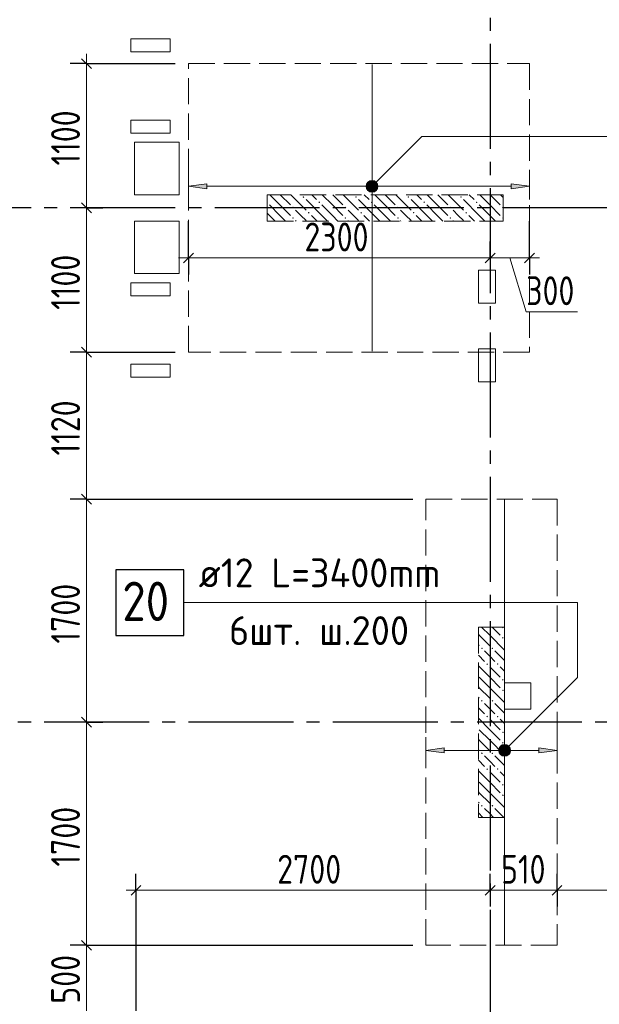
# Model space of a CAD drawing. Header units: millimetres. Extents: x 0 to 32165, y 0 to 42000.
# Tile 5 of 12: x 11037 to 15456, y 22480 to 29985. Entities that reach past the tile are written whole.
import ezdxf

# ---------------------------------------------------------------- set-up
doc = ezdxf.new("R2010")
doc.units = ezdxf.units.MM
doc.linetypes.add('______2', pattern=[270, 200, -70])
doc.linetypes.add('______5', pattern=[1100, 800, -100, 100, -100])
for name, color, linetype, lineweight in [('Standard', 7, 'Continuous', 25), ('ДОП Верх по Х', 7, 'Continuous', 25), ('ЖБ Пилон', 180, 'Continuous', 25), ('Оси', 40, '______5', 18), ('Позиционная метка номер позиции', 7, 'Continuous', 13), ('Примечания', 7, 'Continuous', 25)]:
    doc.layers.add(name, color=color, linetype=linetype, lineweight=lineweight)
doc.layers.add('ЖБ Перекрытие верхний уровень', color=7, linetype='Continuous', lineweight=25, true_color=0xe0e0ff)
doc.styles.add('GOST 2.304-81', font='txt')
doc.styles.add('ISOCPEUR', font='txt')

msp = doc.modelspace()

# ---------------------------------------------------------------- hatches: boundary and pattern name
at = {"layer": 'ДОП Верх по Х', "linetype": 'Continuous', "lineweight": 13, "transparency": 33554687}
for points in [[(13691.7, 28733.3), (13705.2, 28682.3), (13705.2, 28746.8)], [(13705.2, 28746.8), (13724, 28677.1), (13724, 28752.1)], [(13705.2, 28746.8), (13705.2, 28682.3), (13724, 28677.1)], [(13724, 28752.1), (13724, 28677.1), (13742.7, 28682.3)], [(13724, 28752.1), (13742.7, 28682.3), (13742.7, 28746.8)], [(13742.7, 28746.8), (13742.7, 28682.3), (13756.2, 28695.8)], [(13742.7, 28746.8), (13756.2, 28695.8), (13756.2, 28733.3)], [(13691.7, 28695.8), (13691.7, 28733.3), (13686.5, 28714.6)], [(13691.7, 28733.3), (13691.7, 28695.8), (13705.2, 28682.3)], [(13756.2, 28733.3), (13756.2, 28695.8), (13761.5, 28714.6)], [(14784, 28694.6), (14924, 28714.6), (14784, 28734.6)], [(14701.8, 24396.8), (14701.8, 24434.3), (14696.5, 24415.5)], [(14701.8, 24434.3), (14715.3, 24383.3), (14715.3, 24447.7)], [(14701.8, 24434.3), (14701.8, 24396.8), (14715.3, 24383.3)], [(14715.3, 24447.7), (14734, 24378), (14734, 24453)], [(14715.3, 24447.7), (14715.3, 24383.3), (14734, 24378)], [(14734, 24453), (14734, 24378), (14752.8, 24383.3)], [(14734, 24453), (14752.8, 24383.3), (14752.8, 24447.7)], [(14752.8, 24447.7), (14752.8, 24383.3), (14766.2, 24396.8)], [(14752.8, 24447.7), (14766.2, 24396.8), (14766.2, 24434.3)], [(14766.2, 24434.3), (14766.2, 24396.8), (14771.5, 24415.5)], [(14994, 24395.5), (15134, 24415.5), (14994, 24435.5)]]:
    msp.add_hatch(color=7, dxfattribs=at).paths.add_polyline_path(points)
for points in [[(12464, 28694.6), (12324, 28714.6), (12464, 28734.6)], [(14274, 24395.5), (14134, 24415.5), (14274, 24435.5)]]:
    msp.add_hatch(color=7, dxfattribs=at).paths.add_polyline_path(points, flags=16)
at = {"layer": 'ЖБ Пилон', "linetype": 'Continuous', "lineweight": 18, "transparency": 33554687}
for points in [[(12924, 28596.6), (12927.5, 28593.1), (12924, 28589.7)], [(13194.5, 28633.1), (13201, 28639.6), (13207.5, 28633.1), (13201, 28626.6)], [(13314.5, 28593.1), (13321, 28599.6), (13327.5, 28593.1), (13321, 28586.6)], [(13594.5, 28633.1), (13601, 28639.6), (13607.5, 28633.1), (13601, 28626.6)], [(13714.5, 28593.1), (13721, 28599.6), (13727.5, 28593.1), (13721, 28586.6)], [(13994.5, 28633.1), (14001, 28639.6), (14007.5, 28633.1), (14001, 28626.6)], [(14114.5, 28593.1), (14121, 28599.6), (14127.5, 28593.1), (14121, 28586.6)], [(14394.5, 28633.1), (14401, 28639.6), (14407.5, 28633.1), (14401, 28626.6)], [(14514.5, 28593.1), (14521, 28599.6), (14527.5, 28593.1), (14521, 28586.6)], [(13114.5, 28553.1), (13121, 28559.6), (13127.5, 28553.1), (13121, 28546.6)], [(13234.5, 28513.1), (13241, 28519.6), (13247.4, 28513.1), (13241, 28506.6)], [(13514.5, 28553.1), (13521, 28559.6), (13527.5, 28553.1), (13521, 28546.6)], [(13634.5, 28513.1), (13641, 28519.6), (13647.4, 28513.1), (13641, 28506.6)], [(13914.5, 28553.1), (13921, 28559.6), (13927.5, 28553.1), (13921, 28546.6)], [(14034.5, 28513.1), (14041, 28519.6), (14047.4, 28513.1), (14041, 28506.6)], [(14314.5, 28553.1), (14321, 28559.6), (14327.5, 28553.1), (14321, 28546.6)], [(14434.5, 28513.1), (14441, 28519.6), (14447.4, 28513.1), (14441, 28506.6)], [(14714.5, 28553.1), (14721, 28559.6), (14724, 28556.6), (14724, 28549.7), (14721, 28546.6)], [(13114.5, 28473.1), (13121, 28479.6), (13127.5, 28473.1), (13121, 28466.6)], [(13514.5, 28473.1), (13521, 28479.6), (13527.5, 28473.1), (13521, 28466.6)], [(13914.5, 28473.1), (13921, 28479.6), (13927.5, 28473.1), (13921, 28466.6)], [(14314.5, 28473.1), (14321, 28479.6), (14327.5, 28473.1), (14321, 28466.6)], [(14714.5, 28473.1), (14721, 28479.6), (14724, 28476.6), (14724, 28469.7), (14721, 28466.6)], [(14714.5, 25353.1), (14716.3, 25355), (14725.6, 25355), (14727.5, 25353.1), (14721, 25346.6)], [(14714.5, 25273.1), (14721, 25279.6), (14727.5, 25273.1), (14721, 25266.6)], [(14554.4, 25193.1), (14560.9, 25199.6), (14567.4, 25193.1), (14560.9, 25186.6)], [(14634.5, 25193.1), (14640.9, 25199.6), (14647.4, 25193.1), (14640.9, 25186.6)], [(14594.5, 25073.1), (14601, 25079.6), (14607.5, 25073.1), (14601, 25066.6)], [(14674.5, 25073.1), (14681, 25079.6), (14687.5, 25073.1), (14681, 25066.6)], [(14714.5, 24953.1), (14721, 24959.6), (14727.5, 24953.1), (14721, 24946.6)], [(14714.5, 24873.1), (14721, 24879.6), (14727.5, 24873.1), (14721, 24866.6)], [(14554.4, 24793.1), (14560.9, 24799.6), (14567.4, 24793.1), (14560.9, 24786.6)], [(14634.5, 24793.1), (14640.9, 24799.6), (14647.4, 24793.1), (14640.9, 24786.6)], [(14594.5, 24673.1), (14601, 24679.6), (14607.5, 24673.1), (14601, 24666.6)], [(14674.5, 24673.1), (14681, 24679.6), (14687.5, 24673.1), (14681, 24666.6)], [(14714.5, 24553.1), (14721, 24559.6), (14727.5, 24553.1), (14721, 24546.6)], [(14714.5, 24473.1), (14721, 24479.6), (14727.5, 24473.1), (14721, 24466.6)], [(14554.4, 24393.1), (14560.9, 24399.6), (14567.4, 24393.1), (14560.9, 24386.6)], [(14634.5, 24393.1), (14640.9, 24399.6), (14647.4, 24393.1), (14640.9, 24386.6)], [(14594.5, 24273.1), (14601, 24279.6), (14607.5, 24273.1), (14601, 24266.6)], [(14674.5, 24273.1), (14681, 24279.6), (14687.5, 24273.1), (14681, 24266.6)], [(14714.5, 24153.1), (14721, 24159.6), (14727.5, 24153.1), (14721, 24146.6)], [(14714.5, 24073.1), (14721, 24079.6), (14727.5, 24073.1), (14721, 24066.6)], [(14554.4, 23993.1), (14560.9, 23999.6), (14567.4, 23993.1), (14560.9, 23986.6)], [(14634.5, 23993.1), (14640.9, 23999.6), (14647.4, 23993.1), (14640.9, 23986.6)]]:
    msp.add_hatch(color=7, dxfattribs=at).paths.add_polyline_path(points, flags=16)
at = {"layer": 'Позиционная метка номер позиции', "linetype": 'Continuous', "lineweight": 13, "transparency": 33554687}
for points in [[(13680.7, 28726), (13755.8, 28682.7), (13692.2, 28746.4)], [(13692.2, 28746.4), (13767.3, 28703.1), (13712.5, 28757.8)], [(13692.2, 28746.4), (13755.8, 28682.7), (13767.3, 28703.1)], [(13712.5, 28757.8), (13767.3, 28703.1), (13767.3, 28726)], [(13712.5, 28757.8), (13767.3, 28726), (13735.5, 28757.8)], [(13735.5, 28757.8), (13767.3, 28726), (13755.8, 28746.4)], [(13680.7, 28703.1), (13735.5, 28671.3), (13680.7, 28726)], [(13680.7, 28726), (13735.5, 28671.3), (13755.8, 28682.7)], [(13712.5, 28671.3), (13680.7, 28703.1), (13692.2, 28682.7)], [(13680.7, 28703.1), (13712.5, 28671.3), (13735.5, 28671.3)], [(14690.7, 24427), (14765.8, 24383.7), (14702.2, 24447.3)], [(14690.7, 24404), (14745.4, 24372.2), (14690.7, 24427)], [(14690.7, 24427), (14745.4, 24372.2), (14765.8, 24383.7)], [(14722.5, 24372.2), (14690.7, 24404), (14702.2, 24383.7)], [(14690.7, 24404), (14722.5, 24372.2), (14745.4, 24372.2)], [(14702.2, 24447.3), (14777.3, 24404), (14722.5, 24458.8)], [(14702.2, 24447.3), (14765.8, 24383.7), (14777.3, 24404)], [(14722.5, 24458.8), (14777.3, 24404), (14777.3, 24427)], [(14722.5, 24458.8), (14777.3, 24427), (14745.4, 24458.8)], [(14745.4, 24458.8), (14777.3, 24427), (14765.8, 24447.3)]]:
    msp.add_hatch(color=7, dxfattribs=at).paths.add_polyline_path(points)

# ---------------------------------------------------------------- linework, layer by layer
at = {"layer": 'Standard', "color": 7, "linetype": 'Continuous', "lineweight": 13, "transparency": 33554687}
for p, q in [((11546.9, 29650), (11546.9, 29725)), ((11546.9, 28550), (11546.9, 27450)), ((12324, 28168.5), (12249, 28168.5)), ((14924, 28168.5), (14624, 28168.5)), ((14774, 28168.5), (14898.7, 27758.6)), ((14924, 28168.5), (14999, 28168.5)), ((14898.7, 27758.6), (15289.7, 27758.6)), ((11546.9, 27450), (11546.9, 26330)), ((11546.9, 26330), (11546.9, 24630)), ((11546.9, 24630), (11546.9, 22930)), ((11924, 23349.3), (11849, 23349.3)), ((11924, 23349.3), (14624, 23349.3)), ((14624, 23349.3), (15134, 23349.3)), ((15134, 23349.3), (16324, 23349.3)), ((11546.9, 22930), (11546.9, 22430))]:
    msp.add_line(p, q, dxfattribs=at)
at = {"layer": 'Standard', "color": 251, "linetype": 'Continuous', "lineweight": -3, "true_color": 0x656565, "transparency": 33554687}
for p, q in [((11546.9, 29650), (11421.9, 29650)), ((11546.9, 29650), (11671.9, 29650)), ((11546.9, 29650), (12224, 29650)), ((11546.9, 28550), (11421.9, 28550)), ((11546.9, 28550), (11671.9, 28550)), ((11546.9, 28550), (11546.9, 28550)), ((12324, 28168.5), (12324, 28450)), ((14924, 28168.5), (14924, 28450)), ((12324, 28168.5), (12324, 28293.5)), ((14624, 28168.5), (14624, 28293.5)), ((14924, 28168.5), (14924, 28293.5)), ((12324, 28168.5), (12324, 28043.5)), ((14624, 28168.5), (14624, 28043.5)), ((14624, 28168.5), (14624, 28168.5)), ((14924, 28168.5), (14924, 28043.5)), ((11546.9, 27450), (11421.9, 27450)), ((11546.9, 27450), (11671.9, 27450)), ((11546.9, 27450), (12224, 27450)), ((11546.9, 26330), (11421.9, 26330)), ((11546.9, 26330), (11671.9, 26330)), ((11546.9, 26330), (14034, 26330)), ((11546.9, 24630), (11421.9, 24630)), ((11546.9, 24630), (11671.9, 24630)), ((11546.9, 24630), (11546.9, 24630)), ((11924, 23349.3), (11924, 23474.3)), ((14624, 23349.3), (14624, 23474.3)), ((15134, 23349.3), (15134, 23474.3)), ((11924, 23349.3), (11924, 23224.3)), ((11924, 23349.3), (11924, 22430)), ((14624, 23349.3), (14624, 23224.3)), ((14624, 23349.3), (14624, 23349.3)), ((15134, 23349.3), (15134, 23224.3)), ((15134, 23349.3), (15134, 23349.3)), ((11546.9, 22930), (11421.9, 22930)), ((11546.9, 22930), (11671.9, 22930)), ((11546.9, 22930), (14034, 22930))]:
    msp.add_line(p, q, dxfattribs=at)
at = {"layer": 'Standard', "color": 7, "linetype": 'Continuous', "lineweight": 25, "transparency": 33554687}
for p, q in [((11509.4, 29687.5), (11584.4, 29612.5)), ((11509.4, 28587.5), (11584.4, 28512.5)), ((12361.5, 28206), (12286.5, 28131)), ((14661.5, 28206), (14586.5, 28131)), ((14961.5, 28206), (14886.5, 28131)), ((11509.4, 27487.5), (11584.4, 27412.5)), ((11509.4, 26367.5), (11584.4, 26292.5)), ((11509.4, 24667.5), (11584.4, 24592.5)), ((11886.5, 23311.8), (11961.5, 23386.8)), ((14586.5, 23311.8), (14661.5, 23386.8)), ((15096.5, 23311.8), (15171.5, 23386.8)), ((11509.4, 22967.5), (11584.4, 22892.5))]:
    msp.add_line(p, q, dxfattribs=at)
at = {"layer": 'Standard', "color": 7, "linetype": 'Continuous', "lineweight": 13, "transparency": 33554687}
for points in [[(11546.9, 29650), (11546.9, 28791.6), (11546.9, 28791.6), (11546.9, 28550)], [(14624, 28168.5), (13259, 28168.5), (13259, 28168.5), (12324, 28168.5)]]:
    msp.add_lwpolyline(points, dxfattribs=at)
at = {"layer": 'ДОП Верх по Х', "color": 7, "linetype": 'Continuous', "lineweight": 18, "transparency": 33554687}
for p, q in [((13724, 29643), (13724, 27457)), ((14734, 26324), (14734, 22936))]:
    msp.add_line(p, q, dxfattribs=at)
at = {"layer": 'ДОП Верх по Х', "color": 251, "linetype": 'Continuous', "lineweight": 13, "true_color": 0x494949, "transparency": 33554687}
for p, q in [((12324, 28714.6), (12324, 28814.6)), ((13724, 28752.1), (13724, 28752.1)), ((14924, 28714.6), (14924, 28814.6)), ((12324, 28714.6), (12464, 28734.6)), ((12464, 28694.6), (12324, 28714.6)), ((12324, 28714.6), (12324, 28614.6)), ((12324, 28714.6), (12324, 28714.6)), ((12464, 28734.6), (12464, 28694.6)), ((12464, 28714.6), (13694, 28714.6)), ((13724, 28677.1), (13724, 28677.1)), ((13754, 28714.6), (14784, 28714.6)), ((14924, 28714.6), (14784, 28734.6)), ((14784, 28734.6), (14784, 28694.6)), ((14784, 28694.6), (14924, 28714.6)), ((14924, 28714.6), (14924, 28614.6)), ((14924, 28714.6), (14924, 28714.6)), ((14134, 24415.5), (14134, 24515.5)), ((15134, 24415.5), (15134, 24515.5)), ((14134, 24415.5), (14274, 24435.5)), ((14274, 24395.5), (14134, 24415.5)), ((14134, 24415.5), (14134, 24315.5)), ((14134, 24415.5), (14134, 24415.5)), ((14274, 24435.5), (14274, 24395.5)), ((14274, 24415.5), (14704, 24415.5)), ((14734, 24453), (14734, 24453)), ((14764, 24415.5), (14994, 24415.5)), ((15134, 24415.5), (14994, 24435.5)), ((14994, 24435.5), (14994, 24395.5)), ((14994, 24395.5), (15134, 24415.5)), ((15134, 24415.5), (15134, 24315.5)), ((15134, 24415.5), (15134, 24415.5)), ((14734, 24378), (14734, 24378))]:
    msp.add_line(p, q, dxfattribs=at)
at = {"layer": 'ДОП Верх по Х', "color": 7, "linetype": 'Continuous', "lineweight": 13, "transparency": 33554687}
msp.add_line((12381.8, 25541.3), (14489.8, 25541.3), dxfattribs=at)
at = {"layer": 'ДОП Верх по Х', "color": 7, "linetype": 'Continuous', "lineweight": 25, "transparency": 33554687}
msp.add_lwpolyline([(11769.8, 25291.3), (12289.8, 25291.3), (12289.8, 25791.3), (11769.8, 25791.3), (11769.8, 25291.3)], dxfattribs=at)
at = {"layer": 'ДОП Верх по Х', "color": 251, "linetype": 'Continuous', "lineweight": 13, "true_color": 0x494949, "transparency": 33554687}
for centre in [(13724, 28714.6), (14734, 24415.5)]:
    msp.add_circle(centre, 37.5, dxfattribs=at)
at = {"layer": 'ЖБ Перекрытие верхний уровень', "color": 7, "linetype": 'Continuous', "lineweight": 18, "transparency": 33554687}
for p, q in [((12184, 29840), (11884, 29840)), ((11884, 29840), (11884, 29740)), ((12184, 29740), (12184, 29840)), ((11884, 29740), (12184, 29740)), ((12184, 29220), (11884, 29220)), ((11884, 29220), (11884, 29120)), ((12184, 29120), (12184, 29220)), ((11884, 29120), (12184, 29120)), ((12254, 29050), (11914, 29050)), ((11914, 29050), (11914, 28650)), ((12254, 28650), (12254, 29050)), ((11914, 28650), (12254, 28650)), ((12254, 28450), (11914, 28450)), ((11914, 28450), (11914, 28050)), ((12254, 28050), (12254, 28450)), ((14664, 28075), (14534, 28075)), ((14534, 28075), (14534, 27825)), ((14664, 27825), (14664, 28075)), ((11914, 28050), (12254, 28050)), ((12184, 27980.1), (11884, 27980.1)), ((11884, 27980.1), (11884, 27880.1)), ((12184, 27880.1), (12184, 27980.1)), ((11884, 27880.1), (12184, 27880.1)), ((14534, 27825), (14664, 27825)), ((14664, 27475), (14534, 27475)), ((14534, 27475), (14534, 27225)), ((14664, 27225), (14664, 27475)), ((12184, 27360.1), (11884, 27360.1)), ((11884, 27360.1), (11884, 27260.1)), ((12184, 27260.1), (12184, 27360.1)), ((11884, 27260.1), (12184, 27260.1)), ((14534, 27225), (14664, 27225)), ((14934, 24930), (14734, 24930)), ((14734, 24930), (14734, 24730)), ((14934, 24730), (14934, 24930)), ((14734, 24730), (14934, 24730))]:
    msp.add_line(p, q, dxfattribs=at)
at = {"layer": 'ЖБ Пилон', "color": 253, "linetype": '______2', "lineweight": 13, "true_color": 0xa0a0a0, "transparency": 33554687}
for p, q in [((14724, 28650), (12924, 28650)), ((12924, 28650), (12924, 28450)), ((14724, 28450), (14724, 28650)), ((12924, 28450), (14724, 28450)), ((14534, 25355), (14534, 23905)), ((14734, 25355), (14534, 25355)), ((14734, 23905), (14734, 25355)), ((14534, 23905), (14734, 23905))]:
    msp.add_line(p, q, dxfattribs=at)
at = {"layer": 'ЖБ Пилон', "color": 9, "linetype": 'Continuous', "lineweight": 18, "true_color": 0xc7c7c7, "transparency": 33554687}
for p, q in [((13021, 28573.1), (12944.1, 28650)), ((13024.1, 28650), (13101, 28573.1)), ((13104.1, 28650), (13221, 28533.1)), ((13341, 28493.1), (13221, 28613.1)), ((13264.1, 28650), (13301, 28613.1)), ((13421, 28573.1), (13344.1, 28650)), ((13424.1, 28650), (13501, 28573.1)), ((13504.1, 28650), (13621, 28533.1)), ((13741, 28493.1), (13621, 28613.1)), ((13664.1, 28650), (13701, 28613.1)), ((13821, 28573.1), (13744.1, 28650)), ((13824.1, 28650), (13901, 28573.1)), ((13904.1, 28650), (14021, 28533.1)), ((14141, 28493.1), (14021, 28613.1)), ((14064.1, 28650), (14101, 28613.1)), ((14221, 28573.1), (14144.1, 28650)), ((14224.1, 28650), (14301, 28573.1)), ((14304.1, 28650), (14421, 28533.1)), ((14541, 28493.1), (14421, 28613.1)), ((14464.1, 28650), (14501, 28613.1)), ((14621, 28573.1), (14544.1, 28650)), ((14624.1, 28650), (14701, 28573.1)), ((14704.1, 28650), (14724, 28630.1)), ((12941, 28573.1), (13021, 28493.1)), ((13021, 28573.1), (13101, 28493.1)), ((13181, 28493.1), (13141, 28533.1)), ((13341, 28573.1), (13421, 28493.1)), ((13421, 28573.1), (13501, 28493.1)), ((13581, 28493.1), (13541, 28533.1)), ((13741, 28573.1), (13821, 28493.1)), ((13821, 28573.1), (13901, 28493.1)), ((13981, 28493.1), (13941, 28533.1)), ((14141, 28573.1), (14221, 28493.1)), ((14221, 28573.1), (14301, 28493.1)), ((14381, 28493.1), (14341, 28533.1)), ((14541, 28573.1), (14621, 28493.1)), ((14621, 28573.1), (14701, 28493.1)), ((12941, 28493.1), (12924, 28510.1)), ((12941, 28493.1), (12984.1, 28450)), ((13021, 28493.1), (13064.1, 28450)), ((13141, 28453.1), (13144.1, 28450)), ((13221, 28453.1), (13181, 28493.1)), ((13260.9, 28493.1), (13304.1, 28450)), ((13341, 28493.1), (13384.1, 28450)), ((13421, 28493.1), (13464.1, 28450)), ((13541, 28453.1), (13544.1, 28450)), ((13621, 28453.1), (13581, 28493.1)), ((13660.9, 28493.1), (13704.1, 28450)), ((13741, 28493.1), (13784.1, 28450)), ((13821, 28493.1), (13864.1, 28450)), ((13941, 28453.1), (13944.1, 28450)), ((14021, 28453.1), (13981, 28493.1)), ((14060.9, 28493.1), (14104.1, 28450)), ((14141, 28493.1), (14184.1, 28450)), ((14221, 28493.1), (14264.1, 28450)), ((14341, 28453.1), (14344.1, 28450)), ((14421, 28453.1), (14381, 28493.1)), ((14460.9, 28493.1), (14504.1, 28450)), ((14541, 28493.1), (14584.1, 28450)), ((14621, 28493.1), (14664.1, 28450)), ((14540.9, 25293.1), (14534, 25300.1)), ((14540.9, 25293.1), (14621, 25213.1)), ((14559.1, 25355), (14621, 25293.1)), ((14621, 25293.1), (14734, 25180.1)), ((14639.1, 25355), (14701, 25293.1)), ((14534, 25220.1), (14540.9, 25213.1)), ((14621, 25133.1), (14581, 25173.1)), ((14660.9, 25173.1), (14734, 25100.1)), ((14534, 25140.1), (14581, 25093.1)), ((14660.9, 25093.1), (14621, 25133.1)), ((14621, 24973.1), (14534, 25060.1)), ((14621, 25053.1), (14701, 24973.1)), ((14701, 25053.1), (14734, 25020.1)), ((14540.9, 24973.1), (14621, 24893.1)), ((14621, 24973.1), (14701, 24893.1)), ((14540.9, 24893.1), (14534, 24900.1)), ((14540.9, 24893.1), (14621, 24813.1)), ((14621, 24893.1), (14734, 24780.1)), ((14534, 24820.1), (14540.9, 24813.1)), ((14621, 24733.1), (14581, 24773.1)), ((14660.9, 24773.1), (14734, 24700.1)), ((14534, 24740.1), (14581, 24693.1)), ((14660.9, 24693.1), (14621, 24733.1)), ((14621, 24573.1), (14534, 24660.1)), ((14621, 24653.1), (14701, 24573.1)), ((14701, 24653.1), (14734, 24620.1)), ((14540.9, 24573.1), (14621, 24493.1)), ((14621, 24573.1), (14701, 24493.1)), ((14540.9, 24493.1), (14534, 24500.1)), ((14540.9, 24493.1), (14621, 24413.1)), ((14621, 24493.1), (14734, 24380.1)), ((14534, 24420.1), (14540.9, 24413.1)), ((14534, 24340.1), (14581, 24293.1)), ((14621, 24333.1), (14581, 24373.1)), ((14660.9, 24293.1), (14621, 24333.1)), ((14660.9, 24373.1), (14734, 24300.1)), ((14621, 24173.1), (14534, 24260.1)), ((14621, 24253.1), (14701, 24173.1)), ((14701, 24253.1), (14734, 24220.1)), ((14540.9, 24173.1), (14621, 24093.1)), ((14621, 24173.1), (14701, 24093.1)), ((14540.9, 24093.1), (14534, 24100.1)), ((14540.9, 24093.1), (14621, 24013.1)), ((14621, 24093.1), (14734, 23980.1)), ((14534, 24020.1), (14540.9, 24013.1)), ((14534, 23940.1), (14569.1, 23905)), ((14621, 23933.1), (14581, 23973.1)), ((14660.9, 23973.1), (14729.1, 23905)), ((14649.1, 23905), (14621, 23933.1))]:
    msp.add_line(p, q, dxfattribs=at)
at = {"layer": 'Оси', "color": 8, "linetype": '______5', "lineweight": -3, "transparency": 33554687}
for p, q in [((14624, 39700), (14624, 15930)), ((26524, 28550), (3600, 28550)), ((27424, 24630), (3600, 24630))]:
    msp.add_line(p, q, dxfattribs=at)
at = {"layer": 'Позиционная метка номер позиции', "color": 7, "linetype": 'Continuous', "lineweight": 13, "transparency": 33554687}
for p, q in [((13692.2, 28746.4), (13692.2, 28746.4)), ((13755.8, 28746.4), (13755.8, 28746.4)), ((13692.2, 28682.7), (13692.2, 28682.7)), ((13755.8, 28682.7), (13755.8, 28682.7)), ((14702.2, 24447.3), (14702.2, 24447.3)), ((14765.8, 24447.3), (14765.8, 24447.3)), ((14702.2, 24383.7), (14702.2, 24383.7)), ((14765.8, 24383.7), (14765.8, 24383.7))]:
    msp.add_line(p, q, dxfattribs=at)
for points in [[(13724, 28714.6), (14103, 29093.6), (18124, 29093.6)], [(14734, 24415.5), (15289.8, 24971.3), (15289.8, 25541.3), (12289.8, 25541.3)]]:
    msp.add_lwpolyline(points, dxfattribs=at)
for centre in [(13724, 28714.6), (14734, 24415.5)]:
    msp.add_circle(centre, 45, dxfattribs=at)
at = {"layer": 'Примечания', "color": 7, "linetype": '______2', "lineweight": 18, "transparency": 33554687}
for p, q in [((12324, 29650), (14924, 29650)), ((12324, 27450), (12324, 29650)), ((14924, 29650), (14924, 27450)), ((14924, 27450), (12324, 27450)), ((14134, 26330), (15134, 26330)), ((14134, 22930), (14134, 26330)), ((15134, 26330), (15134, 22930)), ((15134, 22930), (14134, 22930))]:
    msp.add_line(p, q, dxfattribs=at)

# ---------------------------------------------------------------- texts
at = {"layer": 'Standard', "color": 7, "linetype": 'Continuous', "lineweight": 25, "transparency": 33554687, "char_height": 220, "attachment_point": 7, "rotation": 90, "style": 'GOST 2.304-81'}
for s, insert, width in [('1100', (11496.9, 28873.2), 578.854), ('1100', (11496.9, 27773.2), 578.854), ('1120', (11496.9, 26663.2), 578.854), ('1700', (11496.9, 25229.8), 625.729), ('1700', (11496.9, 23529.8), 625.729), ('500', (11496.9, 22484.5), 516.396)]:
    msp.add_mtext(s, dxfattribs=dict(at, insert=insert, width=width))
at = {"layer": 'Standard', "color": 7, "linetype": 'Continuous', "lineweight": 25, "transparency": 33554687, "char_height": 220, "attachment_point": 7, "style": 'GOST 2.304-81'}
for s, insert, width in [('2300', (13208.2, 28218.5), 657.046), ('300', (14898.7, 27808.5), 516.396), ('2700', (13000.3, 23399.3), 672.622), ('510', (14707, 23399.3), 469.503)]:
    msp.add_mtext(s, dxfattribs=dict(at, insert=insert, width=width))
at = {"layer": 'ДОП Верх по Х', "color": 7, "linetype": 'Continuous', "lineweight": 13, "transparency": 33554687, "attachment_point": 7, "style": 'ISOCPEUR'}
for s, insert, char_height, width in [('\\W0.96;ø12 L=3400mm ', (12401.8, 25658.6), 220, 2172.599), ('\\W0.87;20', (11819.8, 25401.3), 300, 550.819), ('\\W0.97;6шт. ш.200 ', (12632.8, 25218.6), 220, 1712.324)]:
    msp.add_mtext(s, dxfattribs=dict(at, insert=insert, char_height=char_height, width=width))

doc.saveas('drawing.dxf')
